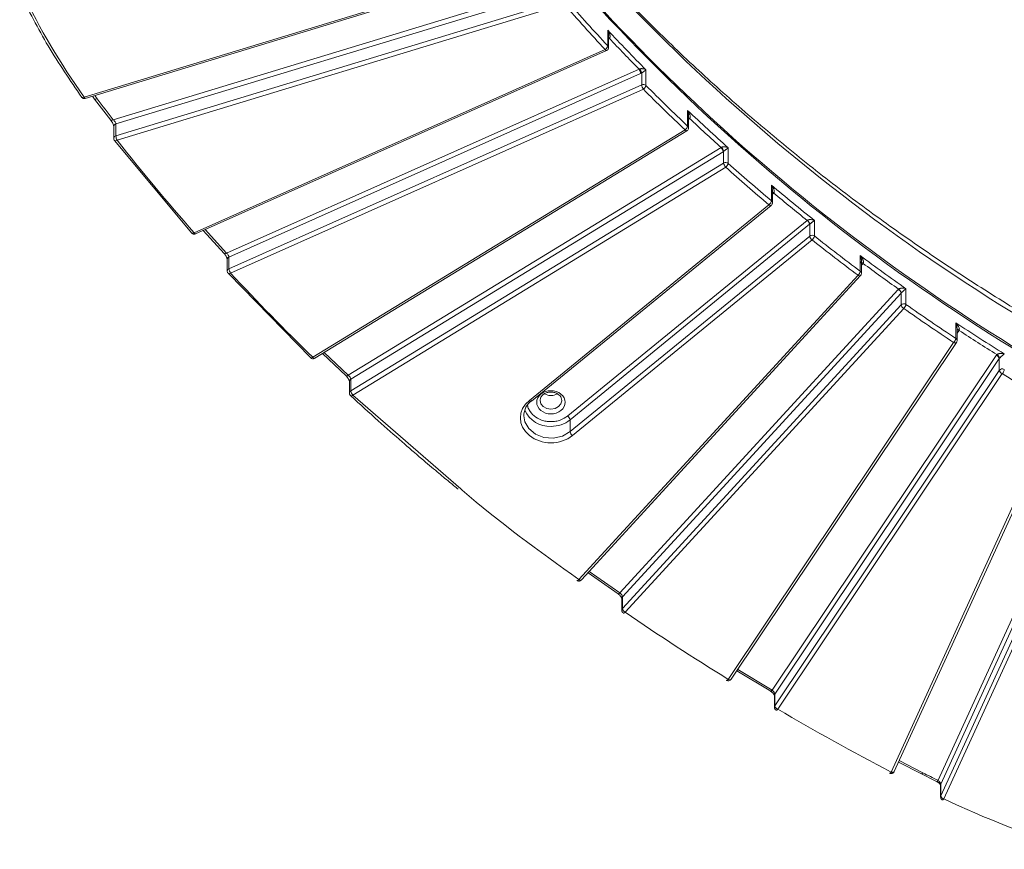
# Model space of a CAD drawing. Header units: millimetres. Extents: x 0 to 420, y 0 to 297.
# Tile 57 of 91: x 280 to 316, y 92 to 122. Entities that reach past the tile are written whole.
import ezdxf

# ---------------------------------------------------------------- set-up
doc = ezdxf.new("R2010")
doc.units = ezdxf.units.MM

msp = doc.modelspace()

# ---------------------------------------------------------------- linework, layer by layer
at = {"color": 7, "linetype": 'Continuous', "lineweight": 15}
for p, q in [((298.2854229, 124.50148784), (281.88987605, 119.50815742)), ((281.92628829, 119.46074388), (298.32184173, 124.45407107)), ((282.96083537, 118.66863719), (299.4525666, 123.69125875)), ((299.49624918, 123.52346693), (283.05494138, 118.5161986)), ((299.55851192, 123.10946165), (283.05494138, 118.08322978)), ((283.09861868, 117.91544227), (299.6021945, 122.94166984)), ((301.21368847, 121.97696006), (301.21368847, 121.39967118)), ((301.23928083, 121.33779262), (301.23928083, 121.82809117)), ((301.11428249, 121.26563151), (285.94170021, 114.50070518)), ((285.99260306, 114.4587009), (301.16518272, 121.22362507)), ((287.13797791, 113.75069308), (302.36438963, 120.53962145)), ((302.42429743, 120.37787693), (287.23029268, 113.60339947)), ((302.46407615, 120.39792522), (302.46407615, 119.9626424)), ((302.62111926, 119.93729926), (302.62111926, 120.51458814)), ((302.46407615, 119.9626424), (287.23029268, 113.17043066)), ((287.29019653, 113.00869152), (302.52397867, 119.80090218)), ((282.19166855, 119.54156068), (282.27002481, 119.43630357)), ((282.27002481, 119.43630357), (282.87154464, 118.65596926)), ((304.15872585, 119.01260068), (304.15872585, 118.4353118)), ((304.18907027, 118.3686496), (304.18907027, 118.853004)), ((283.05494138, 118.08322978), (283.05494138, 118.5161986)), ((304.22766229, 118.71941704), (304.21389081, 118.71035739)), ((282.9736243, 118.42056466), (282.9736243, 117.98759585)), ((304.06407062, 118.29648742), (290.32792536, 109.9002037)), ((290.393116, 109.86571429), (304.12926257, 118.26199909)), ((283.00951498, 117.90255711), (285.85651089, 114.48361297)), ((291.63424059, 109.23601521), (305.39433711, 117.64693482)), ((305.46924391, 117.49306694), (291.725017, 109.09184473)), ((305.46924391, 117.49306694), (305.48864463, 117.50559591)), ((305.48864463, 117.50559591), (305.48864463, 117.07195612)), ((305.6557885, 117.05913667), (305.6557885, 117.63642556)), ((305.48864463, 117.07195612), (291.725017, 108.65887592)), ((291.79993039, 108.50500481), (305.56355275, 116.91808932)), ((307.25093344, 116.25464622), (307.25093344, 115.67735734)), ((307.28627226, 115.60623845), (307.28627226, 116.0847089)), ((307.16126866, 115.53408164), (298.31666294, 108.3121001)), ((298.39572516, 108.28743554), (307.24033088, 115.50941708)), ((299.73087936, 107.73462355), (308.57320521, 114.95474348)), ((308.8393586, 114.38034337), (308.8393586, 114.95763225)), ((286.28119834, 114.58737818), (287.05440071, 113.73198773)), ((308.66159241, 114.81041168), (299.81926657, 107.59029176)), ((308.66159241, 114.81041168), (308.6638723, 114.81228189)), ((308.6638723, 114.81228189), (308.6638723, 114.37930448)), ((308.6638723, 114.37930448), (299.81926657, 107.15732294)), ((299.90765378, 107.01299114), (308.75225951, 114.23497268)), ((287.16519688, 113.51381821), (287.16519688, 113.0808494)), ((287.23029268, 113.17043066), (287.23029268, 113.60339947)), ((310.53158881, 113.65513561), (310.53158881, 113.07784672)), ((310.5722276, 113.00252925), (310.5722276, 113.47614803)), ((287.20682216, 112.98978613), (290.24854704, 109.87757951)), ((310.44722399, 112.93037244), (300.14390531, 101.69180876)), ((300.23604622, 101.67949623), (310.53936491, 112.91805991)), ((301.66112863, 101.19895777), (311.93518819, 112.40560296)), ((311.93518819, 112.40560296), (311.94627808, 112.41685224)), ((312.21696621, 111.85542967), (312.21696621, 112.43271856)), ((312.03525403, 112.27227846), (301.75250564, 101.05615527)), ((312.03525403, 112.27227846), (312.03525403, 111.83930965)), ((312.03525403, 111.83930965), (301.75250564, 100.62318645)), ((301.85257543, 100.48985658), (312.13532382, 111.70597978)), ((314.056418, 111.17720002), (314.056418, 110.59991114)), ((314.10274134, 110.52059726), (314.10274134, 110.9875794)), ((313.977743, 110.44843615), (305.65946844, 98.00943131)), ((305.76337886, 98.01210123), (314.08164947, 110.45111145)), ((290.24094217, 109.88259162), (290.24854441, 109.87758166)), ((290.68101059, 110.04169075), (291.55654551, 109.21192199)), ((307.28238553, 97.60601532), (315.5521517, 109.97247629)), ((315.66185863, 109.85140339), (307.3770052, 97.46236751)), ((315.66185863, 109.85140339), (315.66185863, 109.41843458)), ((315.66185863, 109.41843458), (307.3770052, 97.02939869)), ((291.725017, 108.65887592), (291.725017, 109.09184473)), ((307.48671082, 96.90832473), (315.77157083, 109.29735739)), ((291.67493074, 109.01013151), (291.67493074, 108.5771627)), ((291.70310327, 108.49811014), (291.7163769, 108.48702278)), ((298.71216106, 108.31199239), (298.71235335, 108.32212104)), ((299.51216093, 108.31199239), (299.51170258, 108.29638106)), ((317.82417899, 108.06267583), (311.66866074, 94.58683694)), ((311.7823624, 94.60705952), (317.93787538, 108.08290271)), ((299.81926657, 107.15732294), (299.81926657, 107.59029176)), ((313.40047738, 94.28237373), (319.50021822, 107.63610417)), ((319.61733641, 107.52827553), (313.50211187, 94.14064239)), ((319.61733641, 107.09530672), (313.50211187, 93.70767358)), ((313.61923006, 93.59984494), (319.7344546, 106.98747808)), ((300.48272382, 101.94857649), (301.59579048, 101.16566108)), ((301.75250564, 100.62318645), (301.75250564, 101.05615527)), ((301.72757051, 100.99498758), (301.72757051, 100.56201877)), ((301.75574831, 100.48296191), (301.78273546, 100.4604194)), ((305.97145522, 98.32326721), (307.22362755, 97.56875247)), ((307.3617138, 97.41345357), (307.3617138, 96.98048476)), ((307.3770052, 97.02939869), (307.3770052, 97.46236751)), ((307.3898916, 96.9014279), (307.42339835, 96.87343743)), ((311.94118753, 94.95476414), (312.78612121, 94.52059789)), ((312.78612121, 94.52059789), (313.3498116, 94.24098986)), ((313.50211187, 93.70767358), (313.50211187, 94.14064239)), ((313.49423041, 94.10497163), (313.49423041, 93.67200282))]:
    msp.add_line(p, q, dxfattribs=at)
at = {"color": 8, "linetype": 'Continuous', "lineweight": 15}
for p, q in [((282.36016639, 119.44799717), (282.27227704, 119.56611461)), ((304.21389081, 118.71035739), (304.18906763, 118.69519022)), ((307.33576846, 115.96516108), (307.28627226, 115.9247454)), ((287.13797791, 113.75069308), (286.35289013, 114.6193461)), ((310.6328374, 113.36948554), (310.57222496, 113.30337075)), ((314.17544333, 110.89541407), (314.10274266, 110.78670043)), ((291.63424059, 109.23601521), (290.74375144, 110.08004241)), ((295.78452506, 105.04171515), (291.79993039, 108.50500481)), ((301.66112863, 101.19895777), (300.52693323, 101.9967984)), ((307.28238553, 97.60601532), (306.00611574, 98.37509608)), ((312.83855979, 94.56114508), (311.96615954, 95.009445))]:
    msp.add_line(p, q, dxfattribs=at)
at = {"color": 7, "linetype": 'Continuous', "lineweight": 15, "flags": 128}
for points in [[(301.26616393, 121.6807802), (301.25135063, 121.69520553), (301.23928215, 121.70480452)], [(281.7898484, 119.50550233), (281.7901566, 119.50514321), (281.79782469, 119.49873727)], [(283.00951234, 117.90255926), (283.00140961, 117.90907478), (283.00057458, 117.91006612)], [(285.84785234, 114.49029825), (285.84796035, 114.49017567), (285.85650299, 114.48361942)], [(287.20682479, 112.98978398), (287.19810566, 112.99633373), (287.19732595, 112.99725839)], [(291.5457928, 109.22046278), (291.54744706, 109.21835542), (291.54861927, 109.21711468)], [(291.72245658, 108.48073092), (291.7219956, 108.48092227), (291.71510459, 108.48535163)], [(299.03539841, 108.4965731), (299.11216099, 108.49335748), (299.18892094, 108.49657525)], [(300.07088063, 101.66252), (300.07513219, 101.66024534), (300.08541865, 101.65882966), (300.09795471, 101.66145309), (300.11225303, 101.66801446), (300.12776833, 101.67826208), (300.14390531, 101.69180876)], [(300.23604622, 101.67949623), (300.22710846, 101.67301746), (300.21465933, 101.66969393), (300.19949964, 101.66999006), (300.18219835, 101.6738929), (300.1634272, 101.6812583), (300.14390531, 101.69180876)], [(301.85257543, 100.48985658), (301.83687572, 100.47600447), (301.82178452, 100.46545787), (301.80787606, 100.45862118), (301.79568508, 100.45575471), (301.78567784, 100.4569768), (301.78183194, 100.45895901)], [(305.59375624, 97.97525592), (305.59675393, 97.97382417), (305.60613424, 97.97301075), (305.61756394, 97.97637409), (305.63060312, 97.98377432), (305.64475129, 97.99493608), (305.65946844, 98.00943131)], [(307.48671082, 96.90832473), (307.47246782, 96.89354557), (307.45877009, 96.88211495), (307.44614711, 96.87446091), (307.43508356, 96.87088033), (307.42600355, 96.87150877), (307.4233483, 96.87273841)], [(311.61066404, 94.54826317), (311.61254484, 94.54747215), (311.62093997, 94.54722227), (311.63116321, 94.5512696), (311.64283262, 94.55945276), (311.65549512, 94.57145768), (311.66866074, 94.58683694)], [(313.61923006, 93.59984494), (313.60692845, 93.5840355), (313.59510626, 93.57160685), (313.58420339, 93.56304298), (313.57465186, 93.55865796), (313.56681255, 93.55863037), (313.5654217, 93.5591806)]]:
    msp.add_lwpolyline(points, dxfattribs=at)
at = {"color": 8, "linetype": 'Continuous', "lineweight": 15, "flags": 128}
for points in [[(301.16518272, 121.22362507), (301.16409348, 121.2232135), (301.15664271, 121.22342069), (301.1475627, 121.22802725), (301.13720511, 121.23684278), (301.12596639, 121.24954137), (301.11428249, 121.26563151)], [(281.92628829, 119.46074388), (281.92619082, 119.46071596), (281.92075915, 119.46167704), (281.91414209, 119.46719344), (281.90659254, 119.47705432), (281.89839234, 119.49089181), (281.88987605, 119.50815742)], [(304.1890729, 118.7333524), (304.19927639, 118.7249107), (304.21389081, 118.71035739)], [(304.12926257, 118.26199909), (304.12635707, 118.26061679), (304.11703735, 118.25984854), (304.105688, 118.26325597), (304.09273838, 118.27071212), (304.07868635, 118.28193088), (304.06407062, 118.29648742)], [(307.24030454, 115.50939988), (307.23476222, 115.50614036), (307.22377243, 115.5041805), (307.210375, 115.5061479), (307.19509677, 115.51195215), (307.17851199, 115.52138672), (307.16126866, 115.53408164)], [(285.99260306, 114.4587009), (285.99150724, 114.45829255), (285.98405779, 114.45850082), (285.97498041, 114.46310093), (285.96462546, 114.47191861), (285.95338542, 114.48461612), (285.94170021, 114.50070518)], [(310.44722399, 112.93037244), (310.4667472, 112.91982306), (310.48551836, 112.91245766), (310.50281832, 112.90855374), (310.5179846, 112.90825438), (310.53042846, 112.91158222), (310.53925559, 112.91794486)], [(314.08171665, 110.4512093), (314.07910091, 110.44779224), (314.06896591, 110.43983266), (314.05532087, 110.43498198), (314.03869788, 110.4334208), (314.01973049, 110.43520606), (313.99914965, 110.44027644), (313.977743, 110.44843615)], [(290.24854441, 109.87758166), (290.24837846, 109.87765261), (290.26027704, 109.87488616), (290.27477555, 109.87586843), (290.29131292, 109.88055851), (290.30925958, 109.88877352), (290.32792536, 109.9002037)], [(290.393116, 109.86571429), (290.3902105, 109.864332), (290.38089078, 109.86356375), (290.36954274, 109.86697225), (290.35659312, 109.8744284), (290.34253978, 109.88564609), (290.32792536, 109.9002037)], [(291.54861927, 109.21711468), (291.55612931, 109.21209829), (291.56781716, 109.20953832), (291.58205226, 109.2107658), (291.59828933, 109.2157398), (291.61591725, 109.22426239), (291.63424059, 109.23601521)], [(298.39572516, 108.28743554), (298.3901565, 108.28415882), (298.37916671, 108.28219896), (298.36576928, 108.28416636), (298.35049105, 108.28997061), (298.33390627, 108.29940518), (298.31666294, 108.3121001)], [(299.51170258, 108.29638106), (299.4817151, 108.18700278), (299.39500059, 108.08104231), (299.26523571, 108.01023853), (299.11216099, 107.98537612), (298.95908627, 108.01024283), (298.82931613, 108.08104231), (298.74260952, 108.18700494), (298.71216106, 108.31199239)], [(299.81926657, 107.15732294), (299.53478061, 106.99466653), (299.19931541, 106.9212709), (298.85333983, 106.94598705), (298.53858453, 107.06583382), (298.29301065, 107.26635492), (298.14623162, 107.52336977), (298.11216116, 107.73505841)], [(301.58627056, 101.17185321), (301.58656559, 101.17149626), (301.59402558, 101.16621995), (301.60406444, 101.16498065), (301.61629492, 101.16781486), (301.63024553, 101.17462143), (301.64538415, 101.18513792), (301.66112863, 101.19895777)], [(305.76337886, 98.01210123), (305.76082898, 98.00878095), (305.75069003, 98.00082674), (305.73704499, 97.99597606), (305.72042332, 97.99441595), (305.70145461, 97.99620015), (305.68087377, 98.00127052), (305.65946844, 98.00943131)], [(311.7823624, 94.60705952), (311.7768675, 94.59842742), (311.7660384, 94.5892472), (311.75147403, 94.58275107), (311.7337302, 94.57918201), (311.71347864, 94.57867978), (311.69151223, 94.58125939), (311.66866074, 94.58683694)], [(313.34543886, 94.24231363), (313.34738288, 94.24148395), (313.3553223, 94.24146422), (313.36500027, 94.24578471), (313.37604274, 94.25428621), (313.38802298, 94.26663742), (313.40047738, 94.28237373)]]:
    msp.add_lwpolyline(points, dxfattribs=at)
at = {"color": 7, "linetype": 'Continuous', "lineweight": 15}
for centre, radius, start, end in [((354.08415171, 173.25724888), 72.43163404, 217.9186816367, 243.6152363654), ((354.09340589, 171.84914424), 72.35447091, 217.9186801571, 243.615237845), ((354.32434067, 172.28658801), 72.78644024, 219.6013625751, 243.5798522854), ((349.32202204, 166.31961571), 65.81955009, 221.0751302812, 223.0370510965), ((350.24516845, 167.75787033), 67.08187366, 223.0364274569, 224.7700343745), ((301.01959061, 121.4397369), 0.19818992, 298.540743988, 348.336805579), ((302.07470527, 120.34035988), 0.35159949, 6.125346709, 34.522431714), ((301.78622495, 120.14133786), 0.72478916, 20.733182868, 34.043854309), ((302.52360988, 119.82946263), 0.14588048, 52.52429843, 114.085495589), ((302.81370669, 120.00016953), 0.35163874, 186.126312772, 214.519176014), ((302.42067942, 119.97726064), 0.20438454, 300.358984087, 348.724865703), ((302.54078236, 119.85749311), 0.11323885, 44.810110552, 50.790489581), ((351.13768213, 168.06638755), 68.33934455, 224.7702893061, 226.5724774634), ((352.0095927, 169.56446478), 69.60744517, 226.5722825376, 228.2461574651), ((282.90578434, 118.74249896), 0.09212045, 245.388469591, 306.698086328), ((304.12110332, 118.61254741), 0.15091697, 45.083396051, 63.233223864), ((303.95118016, 118.4751418), 0.21133302, 302.288506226, 349.136473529), ((283.53977572, 118.11985992), 0.48621611, 184.320594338, 204.861453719), ((305.19462855, 117.45454439), 0.27730414, 7.985243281, 43.930755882), ((305.15259947, 117.41120153), 0.34905107, 15.689941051, 43.734505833), ((305.56326968, 116.94689476), 0.14563392, 52.492419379, 120.824843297), ((305.76325556, 117.11047956), 0.27729987, 187.985553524, 223.931553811), ((305.44121122, 117.09877443), 0.2182076, 304.101851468, 349.534026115), ((305.57732076, 116.97114925), 0.1178939, 48.273222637, 50.73216498), ((352.84386001, 169.92207311), 70.86045542, 228.2463221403, 229.9527981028), ((353.66139204, 171.47137628), 72.1305618, 229.9524638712, 231.5814541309), ((307.24833633, 115.86820537), 0.13201353, 47.869843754, 73.30039244), ((307.02848932, 115.71687245), 0.22592661, 305.994674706, 349.927020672), ((308.43516593, 114.77098016), 0.22983429, 9.878823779, 53.086867), ((308.43353062, 114.76811833), 0.23453722, 10.853642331, 53.098525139), ((308.75229681, 114.26473049), 0.14472765, 53.018578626, 127.659803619), ((308.89029879, 114.418736), 0.22983429, 189.878823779, 233.086867), ((308.60879931, 114.41970524), 0.23389516, 307.832313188, 350.311676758), ((354.45840104, 171.89899548), 73.41316213, 231.5814547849, 233.2481382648), ((287.08108984, 113.81418117), 0.08524665, 248.263404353, 311.861716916), ((355.23656252, 173.51797219), 74.71341163, 233.2479886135, 234.8446862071), ((310.56062825, 113.26423455), 0.13859454, 55.441801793, 85.199693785), ((287.57987101, 113.20794214), 0.35158515, 186.124684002, 214.521873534), ((310.29205199, 113.11700906), 0.24271708, 309.740556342, 350.714751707), ((310.45868926, 112.98032498), 0.12175728, 50.818768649, 53.221115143), ((311.84300149, 112.2321987), 0.19638591, 11.776044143, 62.003602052), ((311.8328837, 112.23808804), 0.21169535, 10.839997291, 57.612073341), ((312.11763508, 112.19654308), 0.11190392, 133.361739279, 137.40673552), ((312.13586305, 111.73743019), 0.1431838, 55.498562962, 134.64052419), ((312.227543, 111.8794125), 0.1964263, 191.78046783, 241.999131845), ((311.96799128, 111.89441621), 0.25200887, 311.605243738, 351.100426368), ((355.98422936, 174.00330982), 76.01271163, 234.8451134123, 236.523874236), ((356.70146337, 175.66453951), 77.31246245, 236.5236031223, 238.1006625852), ((314.11896765, 110.79730765), 0.13394935, 61.355907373, 96.956629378), ((313.79660459, 110.63868721), 0.26269106, 313.594436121, 351.511496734), ((313.98998714, 110.49938628), 0.12049193, 50.806157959, 56.541668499), ((315.49569658, 109.81108058), 0.17098467, 13.640382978, 70.720511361), ((315.47785491, 109.82443756), 0.19851461, 11.64138938, 61.362612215), ((315.74723407, 109.79410044), 0.10282312, 136.794475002, 146.13096555), ((315.77246282, 109.33185842), 0.14045895, 57.779057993, 141.947699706), ((315.82802862, 109.45876131), 0.1709933, 193.641029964, 250.720576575), ((315.57623413, 109.48929454), 0.27385451, 315.502938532, 351.895427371), ((291.99962124, 108.69739756), 0.27729299, 187.985377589, 223.933640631), ((298.84969254, 107.72354094), 0.73762131, 127.070600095, 179.105328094), ((299.11212652, 108.96088864), 0.47092269, 240.46856434, 299.869471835), ((299.06172933, 108.34446254), 0.99481721, 203.28593046, 273.139177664), ((299.59284008, 107.55086024), 0.22983429, 9.878823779, 53.086867), ((300.04569306, 107.19675446), 0.22983429, 189.878823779, 233.086867), ((301.94477177, 100.66327216), 0.19640043, 191.776931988, 242.002667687), ((307.5431745, 97.06972603), 0.17099277, 193.641280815, 250.718422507), ((313.64713914, 93.74767676), 0.15044323, 195.420568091, 259.308991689)]:
    msp.add_arc(centre, radius, start, end, dxfattribs=at)
at = {"color": 8, "linetype": 'Continuous', "lineweight": 15}
for centre, radius, start, end in [((301.1491489, 121.3367399), 0.09014268, 0.768944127, 44.27714419), ((281.83479291, 119.5919545), 0.10028012, 248.367644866, 303.31849915), ((282.30387385, 119.52866747), 0.09836944, 249.864893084, 304.907717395), ((283.07802055, 118.41418576), 0.10459095, 102.747873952, 176.503415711), ((304.09758383, 118.36724122), 0.09149836, 0.925059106, 48.069337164), ((283.07800747, 117.98124431), 0.10456137, 102.74419202, 176.679203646), ((283.04174188, 117.99423813), 0.09717901, 250.630973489, 305.822684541), ((307.24805692, 115.86802473), 0.13087698, 47.91880085, 73.022608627), ((307.19285188, 115.60415392), 0.09344629, 1.383089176, 51.570569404), ((285.88286128, 114.57314372), 0.09332395, 253.594191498, 309.0855761), ((287.26704894, 113.50824775), 0.10200427, 111.121097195, 176.86951635), ((310.55756956, 113.25846456), 0.13413018, 55.864280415, 83.727762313), ((287.26702529, 113.07530946), 0.10196729, 111.114885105, 176.98117191), ((310.47928894, 113.00075215), 0.09295922, 1.243239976, 52.706685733), ((287.23057448, 113.07832636), 0.09167225, 254.985010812, 310.570465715), ((314.11333341, 110.77153024), 0.13858154, 63.372819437, 94.382417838), ((314.0093025, 110.5185586), 0.09347046, 1.394176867, 52.555748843), ((291.77223521, 109.0066954), 0.09736512, 119.009864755, 177.977558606), ((291.77222886, 108.57373334), 0.09735613, 119.008523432, 178.021879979), ((291.73705539, 108.56990828), 0.0903644, 260.702842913, 314.090516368), ((299.12141694, 108.48881972), 1.13769355, 269.737624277, 307.835014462), ((301.81756184, 100.9939687), 0.0899971, 136.291943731, 179.351330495), ((301.81776234, 100.56092584), 0.09019325, 136.345950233, 179.457373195), ((307.21197955, 97.65206843), 0.0841302, 277.967340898, 326.810978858), ((307.44926247, 97.41293139), 0.08755023, 145.621310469, 179.658262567), ((307.4488521, 96.98009221), 0.08713843, 145.539294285, 179.900284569), ((312.76625945, 94.60046463), 0.08230046, 283.974630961, 331.461042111), ((313.58002114, 94.10472224), 0.08579109, 155.247885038, 179.833440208), ((313.57963039, 93.67184632), 0.08539739, 155.194716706, 180.055180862)]:
    msp.add_arc(centre, radius, start, end, dxfattribs=at)
at = {"color": 7, "linetype": 'Continuous', "lineweight": 15}
for points, knots in [([(321.80279407, 108.59547552), (321.76769122, 108.61263983), (320.97077268, 109.00231066), (319.45409296, 109.82435872), (317.25801601, 111.06652773), (315.1153796, 112.38070455), (313.02277607, 113.75626782), (310.98545386, 115.19425183), (309.00614115, 116.69241389), (307.08804904, 118.24933823), (305.23415186, 119.86327765), (303.44708574, 121.53239018), (301.73034219, 123.25521835), (300.08365488, 125.0284853), (298.52028844, 126.85547994), (297.45373885, 128.16174917), (296.93340492, 128.87003393), (296.88181167, 128.94026327)], [0, 0, 0, 0, 0.0034469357, 0.0782536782, 0.1533089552, 0.2285916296, 0.304085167, 0.379775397, 0.4556516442, 0.5317054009, 0.6079303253, 0.6843218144, 0.7608772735, 0.8375951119, 0.9144756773, 0.9915199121, 1, 1, 1, 1]), ([(279.50470159, 123.36660694), (279.8406866, 122.70366054), (280.51264194, 121.37779669), (281.36944546, 120.12507413), (281.79783786, 119.49872652)], [0, 0, 0, 0, 0.5000109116, 1, 1, 1, 1]), ([(301.23855511, 121.82818689), (301.23878521, 121.83038303), (301.24440487, 121.88401848), (301.22872567, 121.93146054), (301.21368847, 121.97696006)], [0, 0, 0, 0, 0.0409456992, 1, 1, 1, 1]), ([(301.21368922, 121.97696059), (301.22295432, 121.96185996), (301.24007615, 121.93395412), (301.25969869, 121.89345359), (301.27366179, 121.85940311), (301.28529882, 121.82463194), (301.29354395, 121.78896151), (301.29688693, 121.75166325), (301.29346834, 121.72089181), (301.28399608, 121.69570377), (301.27184204, 121.68552914), (301.2661666, 121.68077799)], [0, 0, 0, 0, 0.1617999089, 0.2990048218, 0.4116444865, 0.4997735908, 0.6367633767, 0.7495758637, 0.8472694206, 0.9286809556, 1, 1, 1, 1]), ([(301.16486135, 121.22478219), (301.17632697, 121.2306297), (301.20199686, 121.24372142), (301.22815002, 121.28129115), (301.24091044, 121.3158635), (301.23844218, 121.33504492), (301.2380612, 121.33800554)], [0, 0, 0, 0, 0.2661358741, 0.5958402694, 0.9376186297, 1, 1, 1, 1]), ([(302.38679295, 120.54709449), (302.39235318, 120.54895489), (302.40432543, 120.55296069), (302.42397009, 120.55625765), (302.44574315, 120.55808258), (302.46953792, 120.55797542), (302.49504929, 120.5558347), (302.5279663, 120.55032177), (302.57279871, 120.53780475), (302.60307169, 120.52326006), (302.62111713, 120.51459011)], [0, 0, 0, 0, 0.057258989, 0.1232896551, 0.1997362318, 0.287658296, 0.3877501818, 0.5004809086, 0.7022413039, 1, 1, 1, 1]), ([(302.62111713, 120.51459011), (302.61619376, 120.51060016), (302.60708215, 120.50321603), (302.59140958, 120.49102614), (302.5770391, 120.4797923), (302.55988694, 120.46654823), (302.53886604, 120.45110021), (302.51271925, 120.43224939), (302.48818251, 120.41463484), (302.47150524, 120.40307589), (302.46407505, 120.39792606)], [0, 0, 0, 0, 0.1610280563, 0.298012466, 0.4109733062, 0.499950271, 0.6642442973, 0.8005940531, 0.9111591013, 1, 1, 1, 1]), ([(281.7930542, 119.50125845), (281.80441152, 119.49002535), (281.82158878, 119.47303596), (281.85615503, 119.45872998), (281.88969708, 119.45250396), (281.91425572, 119.4588332), (281.92580887, 119.46181068)], [0, 0, 0, 0, 0.3218419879, 0.486766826, 0.7585591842, 1, 1, 1, 1]), ([(304.15872367, 119.01260341), (304.16874789, 118.99797849), (304.18727256, 118.97095174), (304.20899222, 118.93147077), (304.22475857, 118.89815347), (304.23826984, 118.86400249), (304.24847107, 118.82878698), (304.25392803, 118.79170573), (304.25232361, 118.76081042), (304.24441738, 118.7351938), (304.23299596, 118.72443776), (304.22766262, 118.71941512)], [0, 0, 0, 0, 0.1617999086, 0.2990048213, 0.4116444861, 0.4997735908, 0.6367633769, 0.7495758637, 0.8472694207, 0.9286809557, 1, 1, 1, 1]), ([(304.18736464, 118.85314273), (304.1878351, 118.8593818), (304.1922122, 118.91742952), (304.17451813, 118.96771763), (304.15872585, 119.01260068)], [0, 0, 0, 0, 0.1074817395, 1, 1, 1, 1]), ([(282.86248043, 118.66365676), (282.87755072, 118.64267093), (282.90722816, 118.60134419), (282.94399027, 118.52997997), (282.96877909, 118.46410146), (282.97204328, 118.43338747), (282.97365064, 118.41826319)], [0, 0, 0, 0, 0.2621899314, 0.5163223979, 0.7618259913, 1, 1, 1, 1]), ([(283.05493699, 118.51619895), (283.05493698, 118.53534191), (283.04438896, 118.56324814), (283.00942547, 118.61947242), (282.9850536, 118.64787756), (282.9608352, 118.66863689)], [0, 0, 0, 0, 0.5, 0.5, 1, 1, 1, 1]), ([(304.12815622, 118.26380576), (304.13477657, 118.26734042), (304.15540358, 118.27835335), (304.1777295, 118.31238994), (304.19069839, 118.34664704), (304.18824359, 118.36577179), (304.18787172, 118.36866896)], [0, 0, 0, 0, 0.1754205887, 0.5465569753, 0.9313089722, 1, 1, 1, 1]), ([(282.97486237, 117.98714849), (282.97529505, 117.97582085), (282.9761721, 117.95285987), (282.98836414, 117.92650594), (282.998537, 117.91290245), (283.00179684, 117.90854329)], [0, 0, 0, 0, 0.3982062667, 0.8071588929, 1, 1, 1, 1]), ([(305.40480808, 117.65250671), (305.40930937, 117.65476795), (305.41884656, 117.659559), (305.43543973, 117.66466509), (305.45404482, 117.66862792), (305.47471581, 117.67114688), (305.49719781, 117.67215039), (305.52132125, 117.67143801), (305.5546301, 117.66794737), (305.60237259, 117.65783771), (305.63581975, 117.64442972), (305.65579101, 117.63642382)], [0, 0, 0, 0, 0.0481010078, 0.1019148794, 0.1631398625, 0.2329333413, 0.312076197, 0.401102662, 0.5003871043, 0.7016815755, 1, 1, 1, 1]), ([(305.65579101, 117.63642382), (305.65033743, 117.63201954), (305.64025134, 117.62387408), (305.62318489, 117.6103316), (305.60769464, 117.59783739), (305.59074352, 117.58419865), (305.57135353, 117.56917786), (305.54863649, 117.55168484), (305.52711354, 117.53511543), (305.50712814, 117.51963612), (305.49444933, 117.51000624), (305.48864473, 117.50559749)], [0, 0, 0, 0, 0.1614293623, 0.2985542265, 0.4113985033, 0.5000093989, 0.6360938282, 0.7523417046, 0.850036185, 0.9313437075, 1, 1, 1, 1]), ([(307.24965929, 115.9670467), (307.25279308, 115.97002323), (307.25925889, 115.9761646), (307.26730008, 115.98859811), (307.27413026, 116.00329016), (307.27953839, 116.02040393), (307.28442497, 116.04446586), (307.28700391, 116.0770462), (307.28506603, 116.12281476), (307.2755384, 116.18455022), (307.26014158, 116.22841211), (307.25093221, 116.25464742)], [0, 0, 0, 0, 0.0419924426, 0.0866412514, 0.1355802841, 0.1900587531, 0.2509860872, 0.3638380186, 0.5007334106, 0.7013713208, 1, 1, 1, 1]), ([(307.25093221, 116.25464742), (307.26161033, 116.24059906), (307.2813455, 116.21463502), (307.30494999, 116.17645857), (307.32237948, 116.14411281), (307.33765516, 116.11084261), (307.34976699, 116.07635284), (307.35740742, 116.03978226), (307.35784188, 116.00895821), (307.35195003, 115.98302729), (307.34168048, 115.97148659), (307.33689506, 115.96610885)], [0, 0, 0, 0, 0.1617372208, 0.2989210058, 0.4115803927, 0.4997687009, 0.6366542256, 0.7495839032, 0.8473412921, 0.9288639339, 1, 1, 1, 1]), ([(307.23973292, 115.51008168), (307.24132342, 115.51100469), (307.25655436, 115.5198436), (307.27456616, 115.5504121), (307.28792772, 115.5842347), (307.28544229, 115.60338266), (307.28506449, 115.60629329)], [0, 0, 0, 0, 0.049848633, 0.4773587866, 0.9205547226, 1, 1, 1, 1]), ([(308.57435765, 114.95567014), (308.57785513, 114.95823192), (308.58506925, 114.963516), (308.59846476, 114.97008765), (308.6136348, 114.97570411), (308.63067974, 114.98019), (308.65399196, 114.98427313), (308.68461234, 114.98641416), (308.72622028, 114.98509379), (308.78091717, 114.97694275), (308.81748548, 114.96485998), (308.83935801, 114.95763293)], [0, 0, 0, 0, 0.0420256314, 0.086684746, 0.1356185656, 0.1900816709, 0.2509866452, 0.3638364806, 0.5007307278, 0.7013731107, 1, 1, 1, 1]), ([(308.83935801, 114.95763293), (308.8333813, 114.9527867), (308.82233526, 114.94382999), (308.80392624, 114.92885698), (308.78739135, 114.91503472), (308.76934145, 114.89988218), (308.74905631, 114.88321189), (308.72553109, 114.8636346), (308.70329137, 114.84521526), (308.68212125, 114.82758519), (308.66967189, 114.8171462), (308.66387285, 114.8122836)], [0, 0, 0, 0, 0.16173921, 0.2989232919, 0.4115804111, 0.4997661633, 0.636652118, 0.7495833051, 0.8473740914, 0.9289052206, 1, 1, 1, 1]), ([(285.84487572, 114.49381266), (285.85621749, 114.48261819), (285.87337049, 114.46568797), (285.90807351, 114.45103722), (285.94360589, 114.44622952), (285.97562437, 114.4492272), (285.99008819, 114.45846477), (285.99227642, 114.45986233)], [0, 0, 0, 0, 0.2904142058, 0.4392147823, 0.6844487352, 0.9522601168, 1, 1, 1, 1]), ([(287.04578168, 113.73844716), (287.05561835, 113.72711104), (287.07473815, 113.7050767), (287.10111931, 113.66708638), (287.12326418, 113.63018142), (287.14047241, 113.59606365), (287.15268407, 113.5665766), (287.16040119, 113.54278586), (287.16455411, 113.52456189), (287.16498971, 113.51708277), (287.16519688, 113.51352569)], [0, 0, 0, 0, 0.1581600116, 0.3074199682, 0.4471534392, 0.5769008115, 0.6970371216, 0.8076051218, 0.9084965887, 1, 1, 1, 1]), ([(287.23029108, 113.60339886), (287.23029107, 113.62241319), (287.22009805, 113.64955227), (287.18588777, 113.703884), (287.16191471, 113.73111303), (287.13797783, 113.75069321)], [0, 0, 0, 0, 0.5, 0.5, 1, 1, 1, 1]), ([(310.54729278, 113.37500491), (310.55009896, 113.37907577), (310.5560458, 113.38770271), (310.56262174, 113.40383841), (310.56777998, 113.42263726), (310.57112344, 113.44428747), (310.57254466, 113.46854619), (310.57186403, 113.49526687), (310.56797935, 113.53304652), (310.5571906, 113.58858384), (310.54116116, 113.63025372), (310.53158989, 113.65513504)], [0, 0, 0, 0, 0.0480759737, 0.1018823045, 0.1631085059, 0.2329073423, 0.312057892, 0.4010940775, 0.5003904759, 0.7016803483, 1, 1, 1, 1]), ([(310.53158989, 113.65513504), (310.54255694, 113.64208822), (310.56283994, 113.61795877), (310.58764516, 113.58228369), (310.60632664, 113.55189753), (310.62308235, 113.52062578), (310.63714718, 113.48773435), (310.64724172, 113.45262887), (310.65074355, 113.42259413), (310.64907093, 113.3972918), (310.64233315, 113.38431523), (310.63924781, 113.37837304)], [0, 0, 0, 0, 0.161427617, 0.2985522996, 0.4113988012, 0.500012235, 0.6360812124, 0.7523176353, 0.8500048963, 0.9313147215, 1, 1, 1, 1]), ([(287.1664165, 113.08062787), (287.16684823, 113.06922123), (287.16772029, 113.04618082), (287.17994177, 113.01975497), (287.19011475, 113.0061517), (287.19337468, 113.00179254)], [0, 0, 0, 0, 0.3998618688, 0.8076860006, 1, 1, 1, 1]), ([(310.5379464, 112.91908691), (310.54550436, 112.92785243), (310.56369936, 112.94895448), (310.57381337, 112.98061527), (310.57138694, 112.99972328), (310.57101587, 113.00264539)], [0, 0, 0, 0, 0.3757310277, 0.9045329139, 1, 1, 1, 1]), ([(311.94628008, 112.41684895), (311.94954512, 112.41963602), (311.95626619, 112.42537318), (311.96923148, 112.4327725), (311.98414669, 112.43928112), (312.00113318, 112.44473271), (312.02459159, 112.45008849), (312.05575131, 112.45383874), (312.09849451, 112.4546398), (312.15527074, 112.44919971), (312.19387247, 112.4388879), (312.2169675, 112.43271845)], [0, 0, 0, 0, 0.04220025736, 0.08686898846, 0.13573585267, 0.19012984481, 0.25101777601, 0.36374667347, 0.50074068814, 0.70129819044, 1, 1, 1, 1]), ([(312.2169675, 112.43271845), (312.21085235, 112.42770502), (312.19954496, 112.41843481), (312.18111856, 112.40300483), (312.16472831, 112.38880172), (312.14852824, 112.3746013), (312.13197907, 112.36021874), (312.1119971, 112.34258192), (312.09052405, 112.32358535), (312.06731201, 112.30260851), (312.05329655, 112.28957206), (312.04693537, 112.28365521)], [0, 0, 0, 0, 0.1614996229, 0.2986253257, 0.4114022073, 0.4998798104, 0.6077157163, 0.6998754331, 0.8204475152, 0.9185066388, 1, 1, 1, 1]), ([(314.10059185, 110.98739012), (314.09991773, 111.00927934), (314.09774144, 111.0799448), (314.0732932, 111.13748404), (314.056418, 111.17720002)], [0, 0, 0, 0, 0.3097583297, 1, 1, 1, 1]), ([(314.05641835, 111.17719996), (314.06759084, 111.1651678), (314.08826771, 111.14289996), (314.11404239, 111.10979529), (314.13379495, 111.08145153), (314.15334136, 111.04975029), (314.17114063, 111.0142472), (314.18392066, 110.97501376), (314.18929945, 110.94163457), (314.18506736, 110.92311398), (314.18318165, 110.91486167)], [0, 0, 0, 0, 0.1610273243, 0.2980122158, 0.4109755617, 0.4999551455, 0.6642412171, 0.8005843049, 0.9111454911, 1, 1, 1, 1]), ([(314.08004263, 110.45228149), (314.08336239, 110.45631903), (314.09702548, 110.47293625), (314.10429912, 110.49871149), (314.10190152, 110.51779147), (314.10153488, 110.5207091)], [0, 0, 0, 0, 0.213760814, 0.8797713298, 1, 1, 1, 1]), ([(290.23492571, 109.89011079), (290.24509887, 109.880127), (290.26109959, 109.86442413), (290.2942957, 109.8506177), (290.32998671, 109.84536436), (290.3668531, 109.85038089), (290.38547622, 109.8630695), (290.39200965, 109.86752096)], [0, 0, 0, 0, 0.2435984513, 0.383140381, 0.6131022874, 0.8642671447, 1, 1, 1, 1]), ([(315.5729976, 109.99866659), (315.5760572, 110.00160963), (315.58235538, 110.00766787), (315.59485691, 110.01569523), (315.60943282, 110.02293115), (315.62622254, 110.02921571), (315.64961766, 110.03572697), (315.68101192, 110.0410199), (315.72450423, 110.04394765), (315.78286395, 110.04134699), (315.82321216, 110.0329822), (315.84735208, 110.02797764)], [0, 0, 0, 0, 0.0422002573, 0.0868689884, 0.1357358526, 0.1901298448, 0.251017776, 0.3637466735, 0.5007406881, 0.7012981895, 1, 1, 1, 1]), ([(315.68318108, 109.87592161), (315.6812678, 109.87393958), (315.67747624, 109.87001176), (315.67400374, 109.86632273), (315.67228351, 109.86449524)], [0, 0, 0, 0, 0.5046142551, 1, 1, 1, 1]), ([(315.84735208, 110.02797764), (315.84113335, 110.0227974), (315.8296288, 110.01321406), (315.81126831, 109.99734973), (315.79508424, 109.98279409), (315.77925544, 109.96829496), (315.7632311, 109.95362364), (315.74415491, 109.93576602), (315.72386758, 109.91652553), (315.70237004, 109.89553272), (315.68916331, 109.88203545), (315.68318108, 109.87592161)], [0, 0, 0, 0, 0.1611924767, 0.2982033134, 0.4110547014, 0.4997904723, 0.6072197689, 0.6997782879, 0.8197585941, 0.9183563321, 1, 1, 1, 1]), ([(291.54852444, 109.21720929), (291.55907991, 109.20673073), (291.57959008, 109.18637), (291.6078174, 109.15083996), (291.63139554, 109.11627756), (291.64954386, 109.08438018), (291.66225949, 109.0570091), (291.67016627, 109.03525641), (291.67431569, 109.01897513), (291.67473234, 109.01284433), (291.67493074, 109.00992502)], [0, 0, 0, 0, 0.1584180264, 0.3078195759, 0.4475931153, 0.5773079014, 0.6973539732, 0.8077217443, 0.9084428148, 1, 1, 1, 1]), ([(291.72501894, 109.09184167), (291.72501893, 109.11077519), (291.71509533, 109.13744533), (291.68151161, 109.19063365), (291.65790011, 109.21714823), (291.63424231, 109.23601323)], [0, 0, 0, 0, 0.5, 0.5, 1, 1, 1, 1]), ([(299.48339203, 107.93670777), (299.68828002, 108.10400718), (299.68828002, 108.37565899), (299.27850403, 108.7102578), (298.9458179, 108.7102578), (298.74092991, 108.5429584)], [0, 0, 0, 0, 0.5, 0.5, 1, 1, 1, 1]), ([(291.67612929, 108.57716055), (291.67656011, 108.5656816), (291.67742768, 108.54256595), (291.68967341, 108.51607258), (291.6998451, 108.50246795), (291.70310327, 108.49811014)], [0, 0, 0, 0, 0.4013651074, 0.8082462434, 1, 1, 1, 1]), ([(291.72244077, 108.48073522), (292.06059041, 108.17074764), (292.68511726, 107.59823313), (293.5626524, 106.82425692), (294.29013009, 106.19681173), (294.87705241, 105.70141904), (295.32530206, 105.32733417), (295.58452057, 105.11628041), (295.69040851, 105.03006725)], [0, 0, 0, 0, 0.2630586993, 0.4858417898, 0.668350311, 0.8105829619, 0.9226251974, 1, 1, 1, 1]), ([(298.31666584, 108.31209961), (297.87762014, 107.95360088), (297.87762014, 107.37148987), (298.75571154, 106.6544924), (299.46861039, 106.6544924), (299.9076561, 107.01299113)], [0, 0, 0, 0, 0.5, 0.5, 1, 1, 1, 1]), ([(298.74092991, 108.5429584), (298.53604191, 108.37565899), (298.53604191, 108.10400718), (298.9458179, 107.76940836), (299.27850403, 107.76940836), (299.48339203, 107.93670777)], [0, 0, 0, 0, 0.5, 0.5, 1, 1, 1, 1]), ([(298.71216106, 108.31199239), (298.71765033, 108.35227662), (298.72556297, 108.41034533), (298.77924385, 108.48323298), (298.8397161, 108.53906124), (298.93438787, 108.5900039), (299.05792441, 108.61799704), (299.19051888, 108.61585365), (299.30389528, 108.58292375), (299.39185568, 108.5319508), (299.45510583, 108.47324899), (299.50252816, 108.397722), (299.50884387, 108.34151346), (299.51216093, 108.31199239)], [0, 0, 0, 0, 0.1441432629, 0.2077789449, 0.2655787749, 0.3667033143, 0.4630061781, 0.5555592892, 0.6646957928, 0.7345123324, 0.8137564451, 0.9021837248, 1, 1, 1, 1]), ([(300.14390531, 101.69180876), (298.66701333, 102.75693292), (297.16924259, 103.8371147), (295.80356249, 105.02515401), (295.78452506, 105.04171515)], [0, 0, 0, 0, 0.9860601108, 1, 1, 1, 1]), ([(300.07198435, 101.66410942), (300.07563511, 101.66074083), (300.08525811, 101.65186161), (300.11043462, 101.64262459), (300.14628086, 101.6363324), (300.18891439, 101.64522537), (300.2209708, 101.66126379), (300.23230117, 101.67724258), (300.23475021, 101.68069637)], [0, 0, 0, 0, 0.0817728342, 0.2155438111, 0.4360221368, 0.6768152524, 0.9301442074, 1, 1, 1, 1]), ([(301.58931831, 101.16883644), (301.6012065, 101.15997659), (301.62426273, 101.14279359), (301.65569449, 101.11219445), (301.68164507, 101.08237687), (301.70128837, 101.05495123), (301.71471596, 101.03173641), (301.72286011, 101.01379557), (301.72697948, 101.00100718), (301.72738293, 100.99705948), (301.72757578, 100.99517256)], [0, 0, 0, 0, 0.15994789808, 0.31020652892, 0.44999989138, 0.57933938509, 0.69876752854, 0.80829743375, 0.90837007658, 1, 1, 1, 1]), ([(301.75250644, 101.05615159), (301.75250644, 101.07507002), (301.74254433, 101.10156251), (301.70875667, 101.15424431), (301.68498029, 101.18042169), (301.66112912, 101.19895855)], [0, 0, 0, 0, 0.5, 0.5, 1, 1, 1, 1]), ([(301.72878223, 100.56190262), (301.7292142, 100.55046092), (301.7300855, 100.52738288), (301.74231876, 100.50092442), (301.75249021, 100.48731974), (301.75574831, 100.48296191)], [0, 0, 0, 0, 0.4005918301, 0.8079985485, 1, 1, 1, 1]), ([(305.59413556, 97.97622378), (305.59569532, 97.97484839), (305.60332906, 97.968117), (305.62616697, 97.96047004), (305.66171984, 97.95394361), (305.70479164, 97.96257843), (305.74144658, 97.98280776), (305.75588763, 98.00446049), (305.76176675, 98.01327557)], [0, 0, 0, 0, 0.0325113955, 0.1591163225, 0.3677396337, 0.5956262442, 0.8353746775, 1, 1, 1, 1]), ([(307.21807734, 97.57101169), (307.22966388, 97.56361073), (307.25234662, 97.54912201), (307.28378213, 97.5228551), (307.31051487, 97.49652041), (307.33153838, 97.47155353), (307.34640837, 97.44981056), (307.35579374, 97.43266162), (307.36081773, 97.42032462), (307.3614296, 97.41679649), (307.36172697, 97.41508182)], [0, 0, 0, 0, 0.1494750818, 0.2926243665, 0.4283477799, 0.5565031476, 0.6775964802, 0.791596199, 0.8987153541, 1, 1, 1, 1]), ([(307.37700267, 97.46236776), (307.37700267, 97.48135118), (307.36661174, 97.50803131), (307.33158587, 97.56100784), (307.30699536, 97.58732622), (307.28238585, 97.60601441)], [0, 0, 0, 0, 0.5, 0.5, 1, 1, 1, 1]), ([(307.36292552, 96.98036862), (307.36335398, 96.96892748), (307.36421821, 96.94584986), (307.3764578, 96.91939211), (307.38663175, 96.9057871), (307.3898916, 96.9014279)], [0, 0, 0, 0, 0.4005444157, 0.8079275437, 1, 1, 1, 1]), ([(311.61088795, 94.54843738), (311.61727616, 94.54539206), (311.63570148, 94.53660852), (311.67101471, 94.53181987), (311.71450785, 94.53955385), (311.75302331, 94.56415632), (311.77703655, 94.58938424), (311.7813398, 94.6061691), (311.7817302, 94.60769185)], [0, 0, 0, 0, 0.1046208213, 0.3017543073, 0.517068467, 0.7436241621, 0.9767411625, 1, 1, 1, 1]), ([(313.34539145, 94.24233943), (313.35454258, 94.23759045), (313.3732661, 94.22787389), (313.40107267, 94.20955105), (313.42759309, 94.1892411), (313.45133081, 94.16780955), (313.47059489, 94.14680774), (313.48426342, 94.12819874), (313.49270652, 94.11309696), (313.49372324, 94.10804765), (313.49423304, 94.10551582)], [0, 0, 0, 0, 0.1141901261, 0.2336368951, 0.3568543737, 0.4825938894, 0.6103772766, 0.73967384, 0.8694668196, 1, 1, 1, 1]), ([(313.50211246, 94.14064032), (313.50211246, 94.1597051), (313.49082074, 94.18622936), (313.45310341, 94.23841181), (313.42673435, 94.26414443), (313.40047861, 94.28237021)], [0, 0, 0, 0, 0.5, 0.5, 1, 1, 1, 1]), ([(313.49544213, 93.67188668), (313.49587215, 93.66044645), (313.49673955, 93.63736974), (313.50897374, 93.61091023), (313.51914824, 93.59730512), (313.52240821, 93.59294596)], [0, 0, 0, 0, 0.4005269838, 0.807925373, 1, 1, 1, 1]), ([(313.52240821, 93.59294596), (313.53347963, 93.58119978), (313.54634577, 93.56754948), (313.56333154, 93.56058258), (313.56570093, 93.55961076)], [0, 0, 0, 0, 0.8605078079, 1, 1, 1, 1])]:
    msp.add_open_spline(points, degree=3, knots=knots, dxfattribs=at)
for points in [[(281.88987328, 119.50816026), (281.00698348, 120.7424019), (280.24372057, 122.03061603), (279.60653257, 123.36191989)], [(299.60219502, 122.9416694), (300.0987753, 122.37186462), (300.59503132, 121.821801), (301.11428102, 121.26563229)], [(301.2661666, 121.68077799), (301.63148551, 121.29208996), (301.98825968, 120.92136814), (302.36439214, 120.53961867)], [(302.36439214, 120.53961867), (302.37189064, 120.54174455), (302.37938865, 120.54425899), (302.38679295, 120.54709449)], [(302.42429827, 120.37787512), (302.43765988, 120.38383259), (302.45092125, 120.3905171), (302.46407505, 120.39792606)], [(302.52398118, 119.80090085), (303.03207434, 119.28866529), (303.53679784, 118.7956341), (304.06407012, 118.29648926)], [(282.9608352, 118.66863689), (282.75302376, 118.93473981), (282.56407877, 119.17989289), (282.36016393, 119.44799816)], [(304.22766262, 118.71941512), (304.61654615, 118.35366729), (304.99540425, 118.00539657), (305.39433435, 117.64693547)], [(285.94169845, 114.50070852), (284.9534302, 115.62206163), (284.01215308, 116.75259977), (283.09862001, 117.91543999)], [(305.39433435, 117.64693547), (305.3978303, 117.64868366), (305.40132618, 117.65054435), (305.40480808, 117.65250671)], [(305.56355444, 116.91808786), (306.09224751, 116.44610788), (306.61545678, 115.99288266), (307.16127094, 115.53408064)], [(307.33689506, 115.96610885), (307.33651937, 115.96579108), (307.33614365, 115.96547528), (307.33576792, 115.96516149)], [(307.33576792, 115.96516149), (307.74887955, 115.62013958), (308.15066386, 115.29206629), (308.57320479, 114.95474378)], [(308.57320479, 114.95474378), (308.57358909, 114.95505058), (308.57397339, 114.95535937), (308.57435765, 114.95567014)], [(308.7522612, 114.23497216), (309.31414618, 113.78929263), (309.86920137, 113.36207091), (310.44722513, 112.93037143)], [(310.63924781, 113.37837304), (310.6371193, 113.37530559), (310.63497824, 113.37233863), (310.63283728, 113.36948404)], [(310.63283728, 113.36948404), (311.07183688, 113.04374133), (311.49835656, 112.73438823), (311.94628008, 112.41684895)], [(290.32792475, 109.90020453), (289.27888769, 110.91879275), (288.27369553, 111.94739874), (287.2901972, 113.00868952)], [(312.04693537, 112.28365521), (312.0448126, 112.28179706), (312.04276634, 112.27987644), (312.0408019, 112.27789802)], [(312.13532372, 111.7059813), (312.74661569, 111.27544195), (313.3504204, 110.86331462), (313.9777443, 110.44843582)], [(314.18318165, 110.91486167), (314.18065194, 110.90804588), (314.1780478, 110.90153539), (314.17544428, 110.89541257)], [(314.17544428, 110.89541257), (314.64296466, 110.58828506), (315.09697971, 110.29696439), (315.5729976, 109.99866659)], [(315.55214968, 109.97247741), (315.55531671, 109.97700555), (315.56165075, 109.98606183), (315.56921531, 109.994465), (315.5729976, 109.99866659)], [(315.77156943, 109.29735811), (316.45269731, 108.87336954), (317.12634842, 108.46815624), (317.82417609, 108.06267817)], [(305.65946891, 98.00942948), (304.35972888, 98.812496), (303.10001722, 99.63327642), (301.85257409, 100.489858)], [(311.66866086, 94.58683564), (310.24455541, 95.33277267), (308.86000963, 96.10136385), (307.48671254, 96.90832522)], [(313.40047861, 94.28237021), (313.20912663, 94.37522262), (313.02765201, 94.46525406), (312.83856008, 94.56114382)], [(318.33884785, 91.73540373), (316.70842859, 92.25569373), (315.13078041, 92.87892904), (313.61923117, 93.5998446)]]:
    msp.add_open_spline(points, degree=3, dxfattribs=at)
at = {"color": 8, "linetype": 'Continuous', "lineweight": 15}
msp.add_open_spline([(298.25030009, 108.13393426), (298.25160958, 108.12091888), (298.25779865, 108.05940421), (298.32201811, 107.91555461), (298.47728615, 107.72224895), (298.71469212, 107.59196357), (298.93327539, 107.53510331), (299.11218731, 107.52041744), (299.2904903, 107.53539315), (299.51177112, 107.59025001), (299.64476869, 107.677884), (299.73087936, 107.73462355)], degree=3, knots=[0, 0, 0, 0, 0.02490576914, 0.1177122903, 0.28815723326, 0.45860598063, 0.5512711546, 0.6440781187, 0.73674853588, 0.82955505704, 1, 1, 1, 1], dxfattribs=at)

doc.saveas('drawing.dxf')
